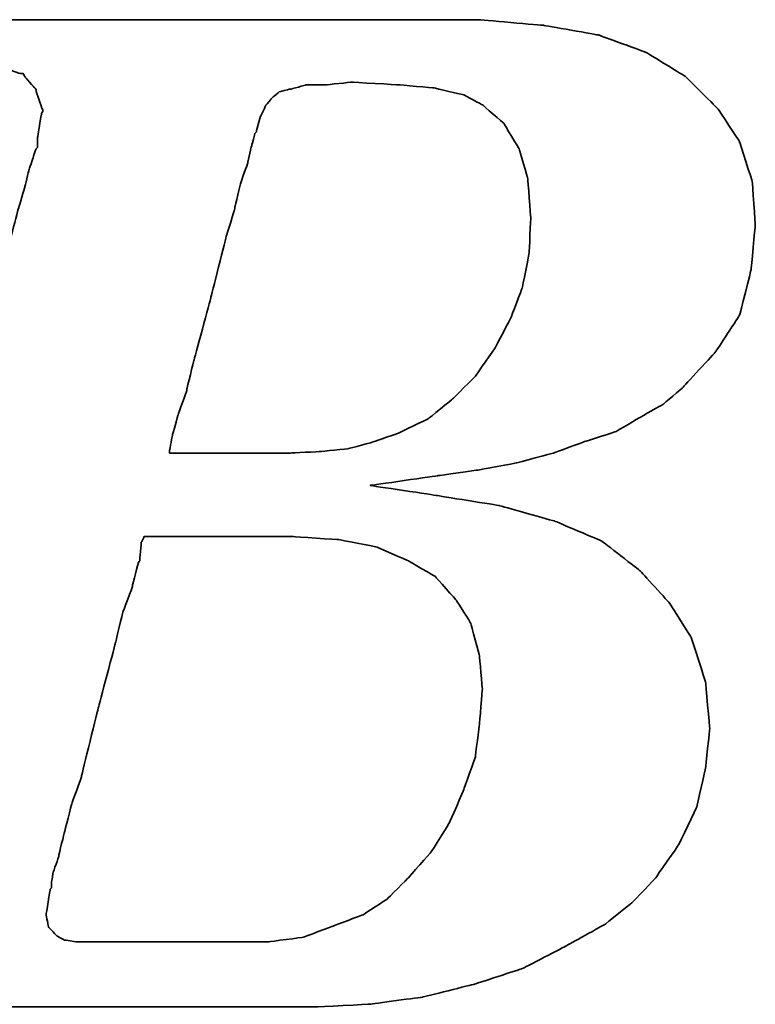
# Model space of a CAD drawing. Extents: x 32 to 191, y 46 to 143.
# Tile 41 of 54: x 161.04 to 162.38, y 95.17 to 96.97. Entities that reach past the tile are written whole.
import ezdxf

# ---------------------------------------------------------------- set-up
doc = ezdxf.new("R2010")
doc.units = 0
doc.header["$LTSCALE"] = 3
doc.header["$MEASUREMENT"] = 0
doc.layers.add('DIM', color=4, linetype='Continuous')
doc.layers.add('layer 1', color=7, linetype='Continuous')

# ---------------------------------------------------------------- blocks, each defined once
blk = doc.blocks.new('TBI MOTION logo(完整正式版)')
at = {"layer": 'layer 1', "color": 22, "lineweight": 35}
for points, knots in [([(-64.65375, -6.86375), (-64.65375, -6.86375), (-64.84375, -7.29625), (-64.84375, -7.29625), (-64.84375, -7.29625), (-64.84375, -7.29625), (-64.86875, -7.34375), (-64.86875, -7.34375), (-64.86875, -7.34375), (-64.86875, -7.34375), (-64.86875, -7.36875), (-64.86875, -7.36875), (-64.86875, -7.36875), (-64.86875, -7.36875), (-65.15375, -7.65375), (-65.15375, -7.65375), (-65.15375, -7.65375), (-65.15375, -7.65375), (-65.17875, -7.65375), (-65.17875, -7.65375), (-65.17875, -7.65375), (-65.17875, -7.65375), (-65.20375, -7.67875), (-65.20375, -7.67875), (-65.20375, -7.67875), (-65.20375, -7.67875), (-65.58875, -7.87125), (-65.58875, -7.87125), (-65.58875, -7.87125), (-65.58875, -7.87125), (-65.63375, -7.87125), (-65.63375, -7.87125), (-65.63375, -7.87125), (-65.63375, -7.87125), (-65.65875, -7.89375), (-65.65875, -7.89375), (-65.65875, -7.89375), (-65.65875, -7.89375), (-66.09375, -7.94375), (-66.09375, -7.94375), (-66.09375, -7.94375), (-66.09375, -7.94375), (-66.11375, -7.94375), (-66.11375, -7.94375), (-66.11375, -7.94375), (-66.11375, -7.94375), (-66.16375, -7.94375), (-66.16375, -7.94375), (-66.16375, -7.94375), (-66.16375, -7.94375), (-66.30875, -7.94375), (-66.30875, -7.94375), (-66.30875, -7.94375), (-66.30875, -7.94375), (-66.69375, -7.94375), (-66.69375, -7.94375), (-66.69375, -7.94375), (-66.69375, -7.94375), (-67.07375, -7.94375), (-67.07375, -7.94375), (-67.07375, -7.94375), (-67.07375, -7.94375), (-67.12375, -7.94375), (-67.12375, -7.94375), (-67.12375, -7.94375), (-67.12375, -7.94375), (-67.12375, -7.96625), (-67.12375, -7.96625), (-67.12375, -7.96625), (-67.12375, -7.96625), (-67.14875, -7.99125), (-67.14875, -7.99125), (-67.14875, -7.99125), (-67.14875, -7.99125), (-67.24375, -8.34875), (-67.24375, -8.34875), (-67.24375, -8.34875), (-67.24375, -8.34875), (-67.31375, -8.68625), (-67.31375, -8.68625), (-67.31375, -8.68625), (-67.31375, -8.68625), (-67.26875, -8.68625), (-67.26875, -8.68625), (-67.26875, -8.68625), (-67.26875, -8.68625), (-67.07375, -8.68625), (-67.07375, -8.68625), (-67.07375, -8.68625), (-67.07375, -8.68625), (-66.54875, -8.68625), (-66.54875, -8.68625), (-66.54875, -8.68625), (-66.54875, -8.68625), (-65.82625, -8.68625), (-65.82625, -8.68625), (-65.82625, -8.68625), (-65.82625, -8.68625), (-65.01375, -8.68625), (-65.01375, -8.68625), (-65.01375, -8.68625), (-65.01375, -8.68625), (-64.05375, -8.68625), (-64.05375, -8.68625), (-64.05375, -8.68625), (-64.05375, -8.68625), (-62.08375, -8.68625), (-62.08375, -8.68625), (-62.08375, -8.68625), (-62.08375, -8.68625), (-60.06875, -8.68625), (-60.06875, -8.68625), (-60.06875, -8.68625), (-60.06875, -8.68625), (-59.10875, -8.68625), (-59.10875, -8.68625), (-59.10875, -8.68625), (-59.10875, -8.68625), (-58.29375, -8.68625), (-58.29375, -8.68625), (-58.29375, -8.68625), (-58.29375, -8.68625), (-57.57375, -8.68625), (-57.57375, -8.68625), (-57.57375, -8.68625), (-57.57375, -8.68625), (-57.04875, -8.68625), (-57.04875, -8.68625), (-57.04875, -8.68625), (-57.04875, -8.68625), (-56.85375, -8.68625), (-56.85375, -8.68625), (-56.85375, -8.68625), (-56.85375, -8.68625), (-56.70875, -8.68625), (-56.70875, -8.68625), (-56.70875, -8.68625), (-56.70875, -8.68625), (-56.61375, -8.68625), (-56.61375, -8.68625), (-56.61375, -8.68625), (-56.61375, -8.68625), (-56.56875, -8.68625), (-56.56875, -8.68625), (-56.56875, -8.68625), (-56.56875, -8.68625), (-55.65375, -8.63875), (-55.65375, -8.63875), (-55.65375, -8.63875), (-55.65375, -8.63875), (-54.76875, -8.51875), (-54.76875, -8.51875), (-54.76875, -8.51875), (-54.76875, -8.51875), (-53.90375, -8.30375), (-53.90375, -8.30375), (-53.90375, -8.30375), (-53.90375, -8.30375), (-53.08875, -8.03875), (-53.08875, -8.03875), (-53.08875, -8.03875), (-53.08875, -8.03875), (-52.34375, -7.65375), (-52.34375, -7.65375), (-52.34375, -7.65375), (-52.34375, -7.65375), (-51.69875, -7.29625), (-51.69875, -7.29625), (-51.69875, -7.29625), (-51.69875, -7.29625), (-51.21875, -6.91125), (-51.21875, -6.91125), (-51.21875, -6.91125), (-51.21875, -6.91125), (-50.83375, -6.50375), (-50.83375, -6.50375), (-50.83375, -6.50375), (-50.83375, -6.50375), (-50.44875, -5.94875), (-50.44875, -5.94875), (-50.44875, -5.94875), (-50.44875, -5.94875), (-50.13875, -5.30375), (-50.13875, -5.30375), (-50.13875, -5.30375), (-50.13875, -5.30375), (-49.99375, -4.65375), (-49.99375, -4.65375), (-49.99375, -4.65375), (-49.99375, -4.65375), (-49.92375, -3.98375), (-49.92375, -3.98375), (-49.92375, -3.98375), (-49.92375, -3.98375), (-49.99375, -3.19374), (-49.99375, -3.19374), (-49.99375, -3.19374), (-49.99375, -3.19374), (-50.23374, -2.44874), (-50.23374, -2.44874), (-50.23374, -2.44874), (-50.23374, -2.44874), (-50.59375, -1.87374), (-50.59375, -1.87374), (-50.59375, -1.87374), (-50.59375, -1.87374), (-51.09875, -1.31874), (-51.09875, -1.31874), (-51.09875, -1.31874), (-51.09875, -1.31874), (-51.74375, -0.81875), (-51.74375, -0.81875), (-51.74375, -0.81875), (-51.74375, -0.81875), (-52.53875, -0.48125), (-52.53875, -0.48125), (-52.53875, -0.48125), (-52.53875, -0.48125), (-53.47375, -0.21875), (-53.47375, -0.21875), (-53.47375, -0.21875), (-53.47375, -0.21875), (-54.52875, -0.04874), (-54.52875, -0.04874), (-54.52875, -0.04874), (-54.52875, -0.04874), (-55.65375, 0.12125), (-55.65375, 0.12125), (-55.65375, 0.12125), (-55.65375, 0.12125), (-54.50375, 0.28624), (-54.50375, 0.28624), (-54.50375, 0.28624), (-54.50375, 0.28624), (-53.83375, 0.38124), (-53.83375, 0.38124), (-53.83375, 0.38124), (-53.83375, 0.38124), (-53.18375, 0.50125), (-53.18375, 0.50125), (-53.18375, 0.50125), (-53.18375, 0.50125), (-52.55875, 0.66874), (-52.55875, 0.66874), (-52.55875, 0.66874), (-52.55875, 0.66874), (-52.03375, 0.86124), (-52.03375, 0.86124), (-52.03375, 0.86124), (-52.03375, 0.86124), (-51.50374, 1.03124), (-51.50374, 1.03124), (-51.50374, 1.03124), (-51.50374, 1.03124), (-51.09875, 1.27125), (-51.09875, 1.27125), (-51.09875, 1.27125), (-51.09875, 1.27125), (-50.71375, 1.48624), (-50.71375, 1.48624), (-50.71375, 1.48624), (-50.71375, 1.48624), (-50.37625, 1.77625), (-50.37625, 1.77625), (-50.37625, 1.77625), (-50.37625, 1.77625), (-49.82375, 2.37625), (-49.82375, 2.37625), (-49.82375, 2.37625), (-49.82375, 2.37625), (-49.41875, 2.99625), (-49.41875, 2.99625), (-49.41875, 2.99625), (-49.41875, 2.99625), (-49.22375, 3.76625), (-49.22375, 3.76625), (-49.22375, 3.76625), (-49.22375, 3.76625), (-49.15375, 4.50874), (-49.15375, 4.50874), (-49.15375, 4.50874), (-49.15375, 4.50874), (-49.20375, 5.25125), (-49.20375, 5.25125), (-49.20375, 5.25125), (-49.20375, 5.25125), (-49.41875, 5.92625), (-49.41875, 5.92625), (-49.41875, 5.92625), (-49.41875, 5.92625), (-49.77875, 6.47625), (-49.77875, 6.47625), (-49.77875, 6.47625), (-49.77875, 6.47625), (-50.33125, 7.02624), (-50.33125, 7.02624), (-50.33125, 7.02624), (-50.33125, 7.02624), (-51.00125, 7.43625), (-51.00125, 7.43625), (-51.00125, 7.43625), (-51.00125, 7.43625), (-51.79375, 7.72625), (-51.79375, 7.72625), (-51.79375, 7.72625), (-51.79375, 7.72625), (-52.72875, 7.89124), (-52.72875, 7.89124), (-52.72875, 7.89124), (-52.72875, 7.89124), (-53.83375, 7.98625), (-53.83375, 7.98625), (-53.83375, 7.98625), (-53.83375, 7.98625), (-53.92875, 7.98625), (-53.92875, 7.98625), (-53.92875, 7.98625), (-53.92875, 7.98625), (-54.26375, 7.98625), (-54.26375, 7.98625), (-54.26375, 7.98625), (-54.26375, 7.98625), (-54.74375, 7.98625), (-54.74375, 7.98625), (-54.74375, 7.98625), (-54.74375, 7.98625), (-55.36875, 7.98625), (-55.36875, 7.98625), (-55.36875, 7.98625), (-55.36875, 7.98625), (-56.13375, 7.98625), (-56.13375, 7.98625), (-56.13375, 7.98625), (-56.13375, 7.98625), (-56.94875, 7.98625), (-56.94875, 7.98625), (-56.94875, 7.98625), (-56.94875, 7.98625), (-58.77625, 7.98625), (-58.77625, 7.98625), (-58.77625, 7.98625), (-58.77625, 7.98625), (-60.59875, 7.98625), (-60.59875, 7.98625), (-60.59875, 7.98625), (-60.59875, 7.98625), (-61.41375, 7.98625), (-61.41375, 7.98625), (-61.41375, 7.98625), (-61.41375, 7.98625), (-62.17875, 7.98625), (-62.17875, 7.98625), (-62.17875, 7.98625), (-62.17875, 7.98625), (-62.80375, 7.98625), (-62.80375, 7.98625), (-62.80375, 7.98625), (-62.80375, 7.98625), (-63.30625, 7.98625), (-63.30625, 7.98625), (-63.30625, 7.98625), (-63.30625, 7.98625), (-63.57375, 7.98625), (-63.57375, 7.98625), (-63.57375, 7.98625), (-63.57375, 7.98625), (-63.57375, 7.96375), (-63.57375, 7.96375), (-63.57375, 7.96375), (-63.57375, 7.96375), (-63.59875, 7.94125), (-63.59875, 7.94125), (-63.59875, 7.94125), (-63.59875, 7.94125), (-63.69375, 7.55625), (-63.69375, 7.55625), (-63.69375, 7.55625), (-63.69375, 7.55625), (-63.76375, 7.24624), (-63.76375, 7.24624), (-63.76375, 7.24624), (-63.76375, 7.24624), (-63.23875, 7.24624), (-63.23875, 7.24624), (-63.23875, 7.24624), (-63.23875, 7.24624), (-62.75875, 7.24624), (-62.75875, 7.24624), (-62.75875, 7.24624), (-62.75875, 7.24624), (-62.61125, 7.24624), (-62.61125, 7.24624), (-62.61125, 7.24624), (-62.61125, 7.24624), (-62.56625, 7.24624), (-62.56625, 7.24624), (-62.56625, 7.24624), (-62.56625, 7.24624), (-62.22875, 7.24624), (-62.22875, 7.24624), (-62.22875, 7.24624), (-62.22875, 7.24624), (-62.20375, 7.24624), (-62.20375, 7.24624), (-62.20375, 7.24624), (-62.20375, 7.24624), (-62.17875, 7.21875), (-62.17875, 7.21875), (-62.17875, 7.21875), (-62.17875, 7.21875), (-61.96375, 7.17125), (-61.96375, 7.17125), (-61.96375, 7.17125), (-61.96375, 7.17125), (-61.72375, 7.12624), (-61.72375, 7.12624), (-61.72375, 7.12624), (-61.72375, 7.12624), (-61.70375, 7.12624), (-61.70375, 7.12624), (-61.70375, 7.12624), (-61.70375, 7.12624), (-61.55875, 7.07624), (-61.55875, 7.07624), (-61.55875, 7.07624), (-61.55875, 7.07624), (-61.50875, 7.07624), (-61.50875, 7.07624), (-61.50875, 7.07624), (-61.50875, 7.07624), (-61.48375, 7.02624), (-61.48375, 7.02624), (-61.48375, 7.02624), (-61.48375, 7.02624), (-61.31875, 6.83375), (-61.31875, 6.83375), (-61.31875, 6.83375), (-61.31875, 6.83375), (-61.29375, 6.81125), (-61.29375, 6.81125), (-61.29375, 6.81125), (-61.29375, 6.81125), (-61.29375, 6.78625), (-61.29375, 6.78625), (-61.29375, 6.78625), (-61.29375, 6.78625), (-61.19875, 6.50124), (-61.19875, 6.50124), (-61.19875, 6.50124), (-61.19875, 6.50124), (-61.17375, 6.45124), (-61.17375, 6.45124), (-61.17375, 6.45124), (-61.17375, 6.45124), (-61.19875, 6.40625), (-61.19875, 6.40625), (-61.19875, 6.40625), (-61.19875, 6.40625), (-61.26875, 5.99624), (-61.26875, 5.99624), (-61.26875, 5.99624), (-61.26875, 5.99624), (-61.26875, 5.85125), (-61.26875, 5.85125), (-61.26875, 5.85125), (-61.26875, 5.85125), (-61.26875, 5.82625), (-61.26875, 5.82625), (-61.26875, 5.82625), (-61.26875, 5.82625), (-61.29375, 5.80625), (-61.29375, 5.80625), (-61.29375, 5.80625), (-61.29375, 5.80625), (-61.34125, 5.66125), (-61.34125, 5.66125), (-61.34125, 5.66125), (-61.34125, 5.66125), (-61.41375, 5.44625), (-61.41375, 5.44625), (-61.41375, 5.44625), (-61.41375, 5.44625), (-61.48375, 5.15625), (-61.48375, 5.15625), (-61.48375, 5.15625), (-61.48375, 5.15625), (-61.58375, 4.82124), (-61.58375, 4.82124), (-61.58375, 4.82124), (-61.58375, 4.82124), (-61.79875, 4.00375), (-61.79875, 4.00375), (-61.79875, 4.00375), (-61.79875, 4.00375), (-62.05875, 2.99625), (-62.05875, 2.99625), (-62.05875, 2.99625), (-62.05875, 2.99625), (-62.34875, 1.91625), (-62.34875, 1.91625), (-62.34875, 1.91625), (-62.34875, 1.91625), (-62.97375, -0.41124), (-62.97375, -0.41124), (-62.97375, -0.41124), (-62.97375, -0.41124), (-63.59875, -2.75875), (-63.59875, -2.75875), (-63.59875, -2.75875), (-63.59875, -2.75875), (-63.88375, -3.86374), (-63.88375, -3.86374), (-63.88375, -3.86374), (-63.88375, -3.86374), (-64.14875, -4.82374), (-64.14875, -4.82374), (-64.14875, -4.82374), (-64.14875, -4.82374), (-64.36375, -5.64125), (-64.36375, -5.64125), (-64.36375, -5.64125), (-64.36375, -5.64125), (-64.43625, -5.97625), (-64.43625, -5.97625), (-64.43625, -5.97625), (-64.43625, -5.97625), (-64.50875, -6.28625), (-64.50875, -6.28625), (-64.50875, -6.28625), (-64.50875, -6.28625), (-64.50875, -6.30875), (-64.50875, -6.30875), (-64.50875, -6.30875), (-64.50875, -6.30875), (-64.57875, -6.50375), (-64.57875, -6.50375), (-64.57875, -6.50375), (-64.57875, -6.50375), (-64.62875, -6.69625), (-64.62875, -6.69625), (-64.62875, -6.69625), (-64.62875, -6.69625), (-64.62875, -6.76875), (-64.62875, -6.76875), (-64.62875, -6.76875), (-64.62875, -6.76875), (-64.62875, -6.81375), (-64.62875, -6.81375), (-64.62875, -6.81375), (-64.62875, -6.81375), (-64.62875, -6.83875), (-64.62875, -6.83875), (-64.62875, -6.83875), (-64.62875, -6.83875), (-64.65375, -6.86375), (-64.65375, -6.86375)], [0, 0, 0, 0, 0.00719424, 0.00719424, 0.00719424, 0.00719425, 0.01438849, 0.01438849, 0.01438849, 0.0143885, 0.02158273, 0.02158273, 0.02158273, 0.02158274, 0.02877698, 0.02877698, 0.02877698, 0.02877699, 0.03597122, 0.03597122, 0.03597122, 0.03597123, 0.04316547, 0.04316547, 0.04316547, 0.04316548, 0.05035971, 0.05035971, 0.05035971, 0.05035972, 0.05755396, 0.05755396, 0.05755396, 0.05755397, 0.0647482, 0.0647482, 0.0647482, 0.06474821, 0.07194245, 0.07194245, 0.07194245, 0.07194246, 0.07913669, 0.07913669, 0.07913669, 0.0791367, 0.08633094, 0.08633094, 0.08633094, 0.08633095, 0.09352518, 0.09352518, 0.09352518, 0.09352519, 0.10071942, 0.10071942, 0.10071942, 0.10071943, 0.10791367, 0.10791367, 0.10791367, 0.10791368, 0.11510791, 0.11510791, 0.11510791, 0.11510792, 0.12230216, 0.12230216, 0.12230216, 0.12230217, 0.1294964, 0.1294964, 0.1294964, 0.12949641, 0.13669065, 0.13669065, 0.13669065, 0.13669066, 0.14388489, 0.14388489, 0.14388489, 0.1438849, 0.15107914, 0.15107914, 0.15107914, 0.15107915, 0.15827338, 0.15827338, 0.15827338, 0.15827339, 0.16546763, 0.16546763, 0.16546763, 0.16546764, 0.17266187, 0.17266187, 0.17266187, 0.17266188, 0.17985612, 0.17985612, 0.17985612, 0.17985613, 0.18705036, 0.18705036, 0.18705036, 0.18705037, 0.1942446, 0.1942446, 0.1942446, 0.19424461, 0.20143885, 0.20143885, 0.20143885, 0.20143886, 0.20863309, 0.20863309, 0.20863309, 0.2086331, 0.21582734, 0.21582734, 0.21582734, 0.21582735, 0.22302158, 0.22302158, 0.22302158, 0.22302159, 0.23021583, 0.23021583, 0.23021583, 0.23021584, 0.23741007, 0.23741007, 0.23741007, 0.23741008, 0.24460432, 0.24460432, 0.24460432, 0.24460433, 0.25179856, 0.25179856, 0.25179856, 0.25179857, 0.25899281, 0.25899281, 0.25899281, 0.25899282, 0.26618705, 0.26618705, 0.26618705, 0.26618706, 0.27338129, 0.27338129, 0.27338129, 0.2733813, 0.28057554, 0.28057554, 0.28057554, 0.28057555, 0.28776978, 0.28776978, 0.28776978, 0.28776979, 0.29496403, 0.29496403, 0.29496403, 0.29496404, 0.30215827, 0.30215827, 0.30215827, 0.30215828, 0.30935252, 0.30935252, 0.30935252, 0.30935253, 0.31654676, 0.31654676, 0.31654676, 0.31654677, 0.32374101, 0.32374101, 0.32374101, 0.32374102, 0.33093525, 0.33093525, 0.33093525, 0.33093526, 0.3381295, 0.3381295, 0.3381295, 0.33812951, 0.34532374, 0.34532374, 0.34532374, 0.34532375, 0.35251799, 0.35251799, 0.35251799, 0.352518, 0.35971223, 0.35971223, 0.35971223, 0.35971224, 0.36690647, 0.36690647, 0.36690647, 0.36690648, 0.37410072, 0.37410072, 0.37410072, 0.37410073, 0.38129496, 0.38129496, 0.38129496, 0.38129497, 0.38848921, 0.38848921, 0.38848921, 0.38848922, 0.39568345, 0.39568345, 0.39568345, 0.39568346, 0.4028777, 0.4028777, 0.4028777, 0.40287771, 0.41007194, 0.41007194, 0.41007194, 0.41007195, 0.41726619, 0.41726619, 0.41726619, 0.4172662, 0.42446043, 0.42446043, 0.42446043, 0.42446044, 0.43165468, 0.43165468, 0.43165468, 0.43165469, 0.43884892, 0.43884892, 0.43884892, 0.43884893, 0.44604317, 0.44604317, 0.44604317, 0.44604318, 0.45323741, 0.45323741, 0.45323741, 0.45323742, 0.46043165, 0.46043165, 0.46043165, 0.46043166, 0.4676259, 0.4676259, 0.4676259, 0.46762591, 0.47482014, 0.47482014, 0.47482014, 0.47482015, 0.48201439, 0.48201439, 0.48201439, 0.4820144, 0.48920863, 0.48920863, 0.48920863, 0.48920864, 0.49640288, 0.49640288, 0.49640288, 0.49640289, 0.50359712, 0.50359712, 0.50359712, 0.50359713, 0.51079137, 0.51079137, 0.51079137, 0.51079138, 0.51798561, 0.51798561, 0.51798561, 0.51798562, 0.52517986, 0.52517986, 0.52517986, 0.52517987, 0.5323741, 0.5323741, 0.5323741, 0.53237411, 0.53956835, 0.53956835, 0.53956835, 0.53956836, 0.54676259, 0.54676259, 0.54676259, 0.5467626, 0.55395683, 0.55395683, 0.55395683, 0.55395684, 0.56115108, 0.56115108, 0.56115108, 0.56115109, 0.56834532, 0.56834532, 0.56834532, 0.56834533, 0.57553957, 0.57553957, 0.57553957, 0.57553958, 0.58273381, 0.58273381, 0.58273381, 0.58273382, 0.58992806, 0.58992806, 0.58992806, 0.58992807, 0.5971223, 0.5971223, 0.5971223, 0.59712231, 0.60431655, 0.60431655, 0.60431655, 0.60431656, 0.61151079, 0.61151079, 0.61151079, 0.6115108, 0.61870504, 0.61870504, 0.61870504, 0.61870505, 0.62589928, 0.62589928, 0.62589928, 0.62589929, 0.63309353, 0.63309353, 0.63309353, 0.63309354, 0.64028777, 0.64028777, 0.64028777, 0.64028778, 0.64748201, 0.64748201, 0.64748201, 0.64748202, 0.65467626, 0.65467626, 0.65467626, 0.65467627, 0.6618705, 0.6618705, 0.6618705, 0.66187051, 0.66906475, 0.66906475, 0.66906475, 0.66906476, 0.67625899, 0.67625899, 0.67625899, 0.676259, 0.68345324, 0.68345324, 0.68345324, 0.68345325, 0.69064748, 0.69064748, 0.69064748, 0.69064749, 0.69784173, 0.69784173, 0.69784173, 0.69784174, 0.70503597, 0.70503597, 0.70503597, 0.70503598, 0.71223022, 0.71223022, 0.71223022, 0.71223023, 0.71942446, 0.71942446, 0.71942446, 0.71942447, 0.72661871, 0.72661871, 0.72661871, 0.72661872, 0.73381295, 0.73381295, 0.73381295, 0.73381296, 0.74100719, 0.74100719, 0.74100719, 0.7410072, 0.74820144, 0.74820144, 0.74820144, 0.74820145, 0.75539568, 0.75539568, 0.75539568, 0.75539569, 0.76258993, 0.76258993, 0.76258993, 0.76258994, 0.76978417, 0.76978417, 0.76978417, 0.76978418, 0.77697842, 0.77697842, 0.77697842, 0.77697843, 0.78417266, 0.78417266, 0.78417266, 0.78417267, 0.79136691, 0.79136691, 0.79136691, 0.79136692, 0.79856115, 0.79856115, 0.79856115, 0.79856116, 0.8057554, 0.8057554, 0.8057554, 0.80575541, 0.81294964, 0.81294964, 0.81294964, 0.81294965, 0.82014388, 0.82014388, 0.82014388, 0.82014389, 0.82733813, 0.82733813, 0.82733813, 0.82733814, 0.83453237, 0.83453237, 0.83453237, 0.83453238, 0.84172662, 0.84172662, 0.84172662, 0.84172663, 0.84892086, 0.84892086, 0.84892086, 0.84892087, 0.85611511, 0.85611511, 0.85611511, 0.85611512, 0.86330935, 0.86330935, 0.86330935, 0.86330936, 0.8705036, 0.8705036, 0.8705036, 0.87050361, 0.87769784, 0.87769784, 0.87769784, 0.87769785, 0.88489209, 0.88489209, 0.88489209, 0.8848921, 0.89208633, 0.89208633, 0.89208633, 0.89208634, 0.89928058, 0.89928058, 0.89928058, 0.89928059, 0.90647482, 0.90647482, 0.90647482, 0.90647483, 0.91366906, 0.91366906, 0.91366906, 0.91366907, 0.92086331, 0.92086331, 0.92086331, 0.92086332, 0.92805755, 0.92805755, 0.92805755, 0.92805756, 0.9352518, 0.9352518, 0.9352518, 0.93525181, 0.94244604, 0.94244604, 0.94244604, 0.94244605, 0.94964029, 0.94964029, 0.94964029, 0.9496403, 0.95683453, 0.95683453, 0.95683453, 0.95683454, 0.96402878, 0.96402878, 0.96402878, 0.96402879, 0.97122302, 0.97122302, 0.97122302, 0.97122303, 0.97841727, 0.97841727, 0.97841727, 0.97841728, 0.98561151, 0.98561151, 0.98561151, 0.98561152, 0.99280576, 0.99280576, 0.99280576, 0.99280577, 1, 1, 1, 1]), ([(-57.50375, 6.35625), (-57.50375, 6.35625), (-57.57375, 6.11625), (-57.57375, 6.11625), (-57.57375, 6.11625), (-57.57375, 6.11625), (-57.57375, 6.09125), (-57.57375, 6.09125), (-57.57375, 6.09125), (-57.57375, 6.09125), (-57.59875, 6.06625), (-57.59875, 6.06625), (-57.59875, 6.06625), (-57.59875, 6.06625), (-57.64875, 5.87625), (-57.64875, 5.87625), (-57.64875, 5.87625), (-57.64875, 5.87625), (-57.71875, 5.58875), (-57.71875, 5.58875), (-57.71875, 5.58875), (-57.71875, 5.58875), (-57.71875, 5.56625), (-57.71875, 5.56625), (-57.71875, 5.56625), (-57.71875, 5.56625), (-57.83875, 5.23125), (-57.83875, 5.23125), (-57.83875, 5.23125), (-57.83875, 5.23125), (-57.93625, 4.82124), (-57.93625, 4.82124), (-57.93625, 4.82124), (-57.93625, 4.82124), (-57.93625, 4.79624), (-57.93625, 4.79624), (-57.93625, 4.79624), (-57.93625, 4.79624), (-58.07875, 4.34125), (-58.07875, 4.34125), (-58.07875, 4.34125), (-58.07875, 4.34125), (-58.34375, 3.28625), (-58.34375, 3.28625), (-58.34375, 3.28625), (-58.34375, 3.28625), (-58.62875, 2.23124), (-58.62875, 2.23124), (-58.62875, 2.23124), (-58.62875, 2.23124), (-58.74875, 1.75125), (-58.74875, 1.75125), (-58.74875, 1.75125), (-58.74875, 1.75125), (-58.74875, 1.72625), (-58.74875, 1.72625), (-58.74875, 1.72625), (-58.74875, 1.72625), (-58.89375, 1.31625), (-58.89375, 1.31625), (-58.89375, 1.31625), (-58.89375, 1.31625), (-58.98875, 0.98124), (-58.98875, 0.98124), (-58.98875, 0.98124), (-58.98875, 0.98124), (-59.03875, 0.71625), (-59.03875, 0.71625), (-59.03875, 0.71625), (-59.03875, 0.71625), (-59.03875, 0.66874), (-59.03875, 0.66874), (-59.03875, 0.66874), (-59.03875, 0.66874), (-58.91875, 0.66874), (-58.91875, 0.66874), (-58.91875, 0.66874), (-58.91875, 0.66874), (-58.53375, 0.66874), (-58.53375, 0.66874), (-58.53375, 0.66874), (-58.53375, 0.66874), (-58.10375, 0.66874), (-58.10375, 0.66874), (-58.10375, 0.66874), (-58.10375, 0.66874), (-57.66875, 0.66874), (-57.66875, 0.66874), (-57.66875, 0.66874), (-57.66875, 0.66874), (-57.33375, 0.66874), (-57.33375, 0.66874), (-57.33375, 0.66874), (-57.33375, 0.66874), (-57.09375, 0.66874), (-57.09375, 0.66874), (-57.09375, 0.66874), (-57.09375, 0.66874), (-56.99875, 0.66874), (-56.99875, 0.66874), (-56.99875, 0.66874), (-56.99875, 0.66874), (-56.49375, 0.69374), (-56.49375, 0.69374), (-56.49375, 0.69374), (-56.49375, 0.69374), (-56.01375, 0.74374), (-56.01375, 0.74374), (-56.01375, 0.74374), (-56.01375, 0.74374), (-55.58375, 0.86124), (-55.58375, 0.86124), (-55.58375, 0.86124), (-55.58375, 0.86124), (-55.17375, 1.00624), (-55.17375, 1.00624), (-55.17375, 1.00624), (-55.17375, 1.00624), (-54.67375, 1.24625), (-54.67375, 1.24625), (-54.67375, 1.24625), (-54.67375, 1.24625), (-54.26375, 1.58124), (-54.26375, 1.58124), (-54.26375, 1.58124), (-54.26375, 1.58124), (-53.87875, 1.96374), (-53.87875, 1.96374), (-53.87875, 1.96374), (-53.87875, 1.96374), (-53.54375, 2.44625), (-53.54375, 2.44625), (-53.54375, 2.44625), (-53.54375, 2.44625), (-53.27875, 2.95125), (-53.27875, 2.95125), (-53.27875, 2.95125), (-53.27875, 2.95125), (-53.08875, 3.45124), (-53.08875, 3.45124), (-53.08875, 3.45124), (-53.08875, 3.45124), (-52.96875, 4.05124), (-52.96875, 4.05124), (-52.96875, 4.05124), (-52.96875, 4.05124), (-52.94375, 4.65125), (-52.94375, 4.65125), (-52.94375, 4.65125), (-52.94375, 4.65125), (-52.99375, 5.30125), (-52.99375, 5.30125), (-52.99375, 5.30125), (-52.99375, 5.30125), (-53.13875, 5.80625), (-53.13875, 5.80625), (-53.13875, 5.80625), (-53.13875, 5.80625), (-53.39875, 6.23625), (-53.39875, 6.23625), (-53.39875, 6.23625), (-53.39875, 6.23625), (-53.75875, 6.54875), (-53.75875, 6.54875), (-53.75875, 6.54875), (-53.75875, 6.54875), (-54.07375, 6.71625), (-54.07375, 6.71625), (-54.07375, 6.71625), (-54.07375, 6.71625), (-54.57375, 6.83375), (-54.57375, 6.83375), (-54.57375, 6.83375), (-54.57375, 6.83375), (-55.17375, 6.88625), (-55.17375, 6.88625), (-55.17375, 6.88625), (-55.17375, 6.88625), (-55.96875, 6.93125), (-55.96875, 6.93125), (-55.96875, 6.93125), (-55.96875, 6.93125), (-56.39875, 6.88625), (-56.39875, 6.88625), (-56.39875, 6.88625), (-56.39875, 6.88625), (-56.42125, 6.88625), (-56.42125, 6.88625), (-56.42125, 6.88625), (-56.42125, 6.88625), (-56.73375, 6.88625), (-56.73375, 6.88625), (-56.73375, 6.88625), (-56.73375, 6.88625), (-56.99875, 6.81125), (-56.99875, 6.81125), (-56.99875, 6.81125), (-56.99875, 6.81125), (-57.02375, 6.81125), (-57.02375, 6.81125), (-57.02375, 6.81125), (-57.02375, 6.81125), (-57.18875, 6.76625), (-57.18875, 6.76625), (-57.18875, 6.76625), (-57.18875, 6.76625), (-57.30875, 6.66625), (-57.30875, 6.66625), (-57.30875, 6.66625), (-57.30875, 6.66625), (-57.40875, 6.54875), (-57.40875, 6.54875), (-57.40875, 6.54875), (-57.40875, 6.54875), (-57.50375, 6.35625), (-57.50375, 6.35625)], [0, 0, 0, 0, 0.01851852, 0.01851852, 0.01851852, 0.01851853, 0.03703704, 0.03703704, 0.03703704, 0.03703705, 0.05555556, 0.05555556, 0.05555556, 0.05555557, 0.07407407, 0.07407407, 0.07407407, 0.07407408, 0.09259259, 0.09259259, 0.09259259, 0.0925926, 0.11111111, 0.11111111, 0.11111111, 0.11111112, 0.12962963, 0.12962963, 0.12962963, 0.12962964, 0.14814815, 0.14814815, 0.14814815, 0.14814816, 0.16666667, 0.16666667, 0.16666667, 0.16666668, 0.18518519, 0.18518519, 0.18518519, 0.1851852, 0.2037037, 0.2037037, 0.2037037, 0.20370371, 0.22222222, 0.22222222, 0.22222222, 0.22222223, 0.24074074, 0.24074074, 0.24074074, 0.24074075, 0.25925926, 0.25925926, 0.25925926, 0.25925927, 0.27777778, 0.27777778, 0.27777778, 0.27777779, 0.2962963, 0.2962963, 0.2962963, 0.29629631, 0.31481481, 0.31481481, 0.31481481, 0.31481482, 0.33333333, 0.33333333, 0.33333333, 0.33333334, 0.35185185, 0.35185185, 0.35185185, 0.35185186, 0.37037037, 0.37037037, 0.37037037, 0.37037038, 0.38888889, 0.38888889, 0.38888889, 0.3888889, 0.40740741, 0.40740741, 0.40740741, 0.40740742, 0.42592593, 0.42592593, 0.42592593, 0.42592594, 0.44444444, 0.44444444, 0.44444444, 0.44444445, 0.46296296, 0.46296296, 0.46296296, 0.46296297, 0.48148148, 0.48148148, 0.48148148, 0.48148149, 0.5, 0.5, 0.5, 0.50000001, 0.51851852, 0.51851852, 0.51851852, 0.51851853, 0.53703704, 0.53703704, 0.53703704, 0.53703705, 0.55555556, 0.55555556, 0.55555556, 0.55555557, 0.57407407, 0.57407407, 0.57407407, 0.57407408, 0.59259259, 0.59259259, 0.59259259, 0.5925926, 0.61111111, 0.61111111, 0.61111111, 0.61111112, 0.62962963, 0.62962963, 0.62962963, 0.62962964, 0.64814815, 0.64814815, 0.64814815, 0.64814816, 0.66666667, 0.66666667, 0.66666667, 0.66666668, 0.68518519, 0.68518519, 0.68518519, 0.6851852, 0.7037037, 0.7037037, 0.7037037, 0.70370371, 0.72222222, 0.72222222, 0.72222222, 0.72222223, 0.74074074, 0.74074074, 0.74074074, 0.74074075, 0.75925926, 0.75925926, 0.75925926, 0.75925927, 0.77777778, 0.77777778, 0.77777778, 0.77777779, 0.7962963, 0.7962963, 0.7962963, 0.79629631, 0.81481481, 0.81481481, 0.81481481, 0.81481482, 0.83333333, 0.83333333, 0.83333333, 0.83333334, 0.85185185, 0.85185185, 0.85185185, 0.85185186, 0.87037037, 0.87037037, 0.87037037, 0.87037038, 0.88888889, 0.88888889, 0.88888889, 0.8888889, 0.90740741, 0.90740741, 0.90740741, 0.90740742, 0.92592593, 0.92592593, 0.92592593, 0.92592594, 0.94444444, 0.94444444, 0.94444444, 0.94444445, 0.96296296, 0.96296296, 0.96296296, 0.96296297, 0.98148148, 0.98148148, 0.98148148, 0.98148149, 1, 1, 1, 1]), ([(-61.03125, -6.57375), (-61.03125, -6.57375), (-61.03125, -6.67125), (-61.03125, -6.67125), (-61.03125, -6.67125), (-61.03125, -6.67125), (-61.05375, -6.69625), (-61.05375, -6.69625), (-61.05375, -6.69625), (-61.05375, -6.69625), (-61.12375, -7.12875), (-61.12375, -7.12875), (-61.12375, -7.12875), (-61.12375, -7.12875), (-61.07875, -7.34375), (-61.07875, -7.34375), (-61.07875, -7.34375), (-61.07875, -7.34375), (-60.93375, -7.48875), (-60.93375, -7.48875), (-60.93375, -7.48875), (-60.93375, -7.48875), (-60.81375, -7.55625), (-60.81375, -7.55625), (-60.81375, -7.55625), (-60.81375, -7.55625), (-60.62375, -7.58375), (-60.62375, -7.58375), (-60.62375, -7.58375), (-60.62375, -7.58375), (-60.30875, -7.58375), (-60.30875, -7.58375), (-60.30875, -7.58375), (-60.30875, -7.58375), (-59.97375, -7.58375), (-59.97375, -7.58375), (-59.97375, -7.58375), (-59.97375, -7.58375), (-59.87875, -7.58375), (-59.87875, -7.58375), (-59.87875, -7.58375), (-59.87875, -7.58375), (-59.63625, -7.58375), (-59.63625, -7.58375), (-59.63625, -7.58375), (-59.63625, -7.58375), (-58.96875, -7.58375), (-58.96875, -7.58375), (-58.96875, -7.58375), (-58.96875, -7.58375), (-58.29375, -7.58375), (-58.29375, -7.58375), (-58.29375, -7.58375), (-58.29375, -7.58375), (-58.05375, -7.58375), (-58.05375, -7.58375), (-58.05375, -7.58375), (-58.05375, -7.58375), (-57.98375, -7.58375), (-57.98375, -7.58375), (-57.98375, -7.58375), (-57.98375, -7.58375), (-57.35875, -7.58375), (-57.35875, -7.58375), (-57.35875, -7.58375), (-57.35875, -7.58375), (-56.78375, -7.50875), (-56.78375, -7.50875), (-56.78375, -7.50875), (-56.78375, -7.50875), (-56.27875, -7.31875), (-56.27875, -7.31875), (-56.27875, -7.31875), (-56.27875, -7.31875), (-55.77375, -7.12875), (-55.77375, -7.12875), (-55.77375, -7.12875), (-55.77375, -7.12875), (-55.36875, -6.86375), (-55.36875, -6.86375), (-55.36875, -6.86375), (-55.36875, -6.86375), (-55.00875, -6.50375), (-55.00875, -6.50375), (-55.00875, -6.50375), (-55.00875, -6.50375), (-54.62375, -6.06875), (-54.62375, -6.06875), (-54.62375, -6.06875), (-54.62375, -6.06875), (-54.31375, -5.56875), (-54.31375, -5.56875), (-54.31375, -5.56875), (-54.31375, -5.56875), (-54.07375, -5.01625), (-54.07375, -5.01625), (-54.07375, -5.01625), (-54.07375, -5.01625), (-53.87875, -4.46374), (-53.87875, -4.46374), (-53.87875, -4.46374), (-53.87875, -4.46374), (-53.80875, -3.91375), (-53.80875, -3.91375), (-53.80875, -3.91375), (-53.80875, -3.91375), (-53.75875, -3.31375), (-53.75875, -3.31375), (-53.75875, -3.31375), (-53.75875, -3.31375), (-53.80875, -2.75875), (-53.80875, -2.75875), (-53.80875, -2.75875), (-53.80875, -2.75875), (-53.95375, -2.20875), (-53.95375, -2.20875), (-53.95375, -2.20875), (-53.95375, -2.20875), (-54.19375, -1.82625), (-54.19375, -1.82625), (-54.19375, -1.82625), (-54.19375, -1.82625), (-54.55375, -1.41875), (-54.55375, -1.41875), (-54.55375, -1.41875), (-54.55375, -1.41875), (-55.00875, -1.15125), (-55.00875, -1.15125), (-55.00875, -1.15125), (-55.00875, -1.15125), (-55.56125, -0.91375), (-55.56125, -0.91375), (-55.56125, -0.91375), (-55.56125, -0.91375), (-56.18125, -0.79375), (-56.18125, -0.79375), (-56.18125, -0.79375), (-56.18125, -0.79375), (-56.94875, -0.74374), (-56.94875, -0.74374), (-56.94875, -0.74374), (-56.94875, -0.74374), (-56.99875, -0.74374), (-56.99875, -0.74374), (-56.99875, -0.74374), (-56.99875, -0.74374), (-57.09375, -0.74374), (-57.09375, -0.74374), (-57.09375, -0.74374), (-57.09375, -0.74374), (-57.38375, -0.74374), (-57.38375, -0.74374), (-57.38375, -0.74374), (-57.38375, -0.74374), (-57.76875, -0.74374), (-57.76875, -0.74374), (-57.76875, -0.74374), (-57.76875, -0.74374), (-58.24625, -0.74374), (-58.24625, -0.74374), (-58.24625, -0.74374), (-58.24625, -0.74374), (-58.72875, -0.74374), (-58.72875, -0.74374), (-58.72875, -0.74374), (-58.72875, -0.74374), (-59.20875, -0.74374), (-59.20875, -0.74374), (-59.20875, -0.74374), (-59.20875, -0.74374), (-59.46875, -0.74374), (-59.46875, -0.74374), (-59.46875, -0.74374), (-59.46875, -0.74374), (-59.51625, -0.83875), (-59.51625, -0.83875), (-59.51625, -0.83875), (-59.51625, -0.83875), (-59.54375, -1.15125), (-59.54375, -1.15125), (-59.54375, -1.15125), (-59.54375, -1.15125), (-59.56375, -1.17874), (-59.56375, -1.17874), (-59.56375, -1.17874), (-59.56375, -1.17874), (-59.66375, -1.55875), (-59.66375, -1.55875), (-59.66375, -1.55875), (-59.66375, -1.55875), (-59.66375, -1.58375), (-59.66375, -1.58375), (-59.66375, -1.58375), (-59.66375, -1.58375), (-59.82875, -2.01874), (-59.82875, -2.01874), (-59.82875, -2.01874), (-59.82875, -2.01874), (-59.94875, -2.52125), (-59.94875, -2.52125), (-59.94875, -2.52125), (-59.94875, -2.52125), (-60.23875, -3.62375), (-60.23875, -3.62375), (-60.23875, -3.62375), (-60.23875, -3.62375), (-60.52375, -4.77624), (-60.52375, -4.77624), (-60.52375, -4.77624), (-60.52375, -4.77624), (-60.52375, -4.79874), (-60.52375, -4.79874), (-60.52375, -4.79874), (-60.52375, -4.79874), (-60.69125, -5.25375), (-60.69125, -5.25375), (-60.69125, -5.25375), (-60.69125, -5.25375), (-60.81375, -5.73625), (-60.81375, -5.73625), (-60.81375, -5.73625), (-60.81375, -5.73625), (-60.90875, -6.11875), (-60.90875, -6.11875), (-60.90875, -6.11875), (-60.90875, -6.11875), (-60.90875, -6.14375), (-60.90875, -6.14375), (-60.90875, -6.14375), (-60.90875, -6.14375), (-61.00375, -6.40875), (-61.00375, -6.40875), (-61.00375, -6.40875), (-61.00375, -6.40875), (-61.03125, -6.57375), (-61.03125, -6.57375)], [0, 0, 0, 0, 0.01694915, 0.01694915, 0.01694915, 0.01694916, 0.03389831, 0.03389831, 0.03389831, 0.03389832, 0.05084746, 0.05084746, 0.05084746, 0.05084747, 0.06779661, 0.06779661, 0.06779661, 0.06779662, 0.08474576, 0.08474576, 0.08474576, 0.08474577, 0.10169492, 0.10169492, 0.10169492, 0.10169493, 0.11864407, 0.11864407, 0.11864407, 0.11864408, 0.13559322, 0.13559322, 0.13559322, 0.13559323, 0.15254237, 0.15254237, 0.15254237, 0.15254238, 0.16949153, 0.16949153, 0.16949153, 0.16949154, 0.18644068, 0.18644068, 0.18644068, 0.18644069, 0.20338983, 0.20338983, 0.20338983, 0.20338984, 0.22033898, 0.22033898, 0.22033898, 0.22033899, 0.23728814, 0.23728814, 0.23728814, 0.23728815, 0.25423729, 0.25423729, 0.25423729, 0.2542373, 0.27118644, 0.27118644, 0.27118644, 0.27118645, 0.28813559, 0.28813559, 0.28813559, 0.2881356, 0.30508475, 0.30508475, 0.30508475, 0.30508476, 0.3220339, 0.3220339, 0.3220339, 0.32203391, 0.33898305, 0.33898305, 0.33898305, 0.33898306, 0.3559322, 0.3559322, 0.3559322, 0.35593221, 0.37288136, 0.37288136, 0.37288136, 0.37288137, 0.38983051, 0.38983051, 0.38983051, 0.38983052, 0.40677966, 0.40677966, 0.40677966, 0.40677967, 0.42372881, 0.42372881, 0.42372881, 0.42372882, 0.44067797, 0.44067797, 0.44067797, 0.44067798, 0.45762712, 0.45762712, 0.45762712, 0.45762713, 0.47457627, 0.47457627, 0.47457627, 0.47457628, 0.49152542, 0.49152542, 0.49152542, 0.49152543, 0.50847458, 0.50847458, 0.50847458, 0.50847459, 0.52542373, 0.52542373, 0.52542373, 0.52542374, 0.54237288, 0.54237288, 0.54237288, 0.54237289, 0.55932203, 0.55932203, 0.55932203, 0.55932204, 0.57627119, 0.57627119, 0.57627119, 0.5762712, 0.59322034, 0.59322034, 0.59322034, 0.59322035, 0.61016949, 0.61016949, 0.61016949, 0.6101695, 0.62711864, 0.62711864, 0.62711864, 0.62711865, 0.6440678, 0.6440678, 0.6440678, 0.64406781, 0.66101695, 0.66101695, 0.66101695, 0.66101696, 0.6779661, 0.6779661, 0.6779661, 0.67796611, 0.69491525, 0.69491525, 0.69491525, 0.69491526, 0.71186441, 0.71186441, 0.71186441, 0.71186442, 0.72881356, 0.72881356, 0.72881356, 0.72881357, 0.74576271, 0.74576271, 0.74576271, 0.74576272, 0.76271186, 0.76271186, 0.76271186, 0.76271187, 0.77966102, 0.77966102, 0.77966102, 0.77966103, 0.79661017, 0.79661017, 0.79661017, 0.79661018, 0.81355932, 0.81355932, 0.81355932, 0.81355933, 0.83050847, 0.83050847, 0.83050847, 0.83050848, 0.84745763, 0.84745763, 0.84745763, 0.84745764, 0.86440678, 0.86440678, 0.86440678, 0.86440679, 0.88135593, 0.88135593, 0.88135593, 0.88135594, 0.89830508, 0.89830508, 0.89830508, 0.89830509, 0.91525424, 0.91525424, 0.91525424, 0.91525425, 0.93220339, 0.93220339, 0.93220339, 0.9322034, 0.94915254, 0.94915254, 0.94915254, 0.94915255, 0.96610169, 0.96610169, 0.96610169, 0.9661017, 0.98305085, 0.98305085, 0.98305085, 0.98305086, 1, 1, 1, 1])]:
    blk.add_open_spline(points, degree=3, knots=knots, dxfattribs=at)

msp = doc.modelspace()

# ---------------------------------------------------------------- block references
at = {"layer": 'DIM', "xscale": 0.1080000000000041, "yscale": 0.1080000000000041, "zscale": 0.1080000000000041}
msp.add_blockref('TBI MOTION logo(完整正式版)', (167.6902, 96.1044), dxfattribs=at)

doc.saveas('drawing.dxf')
